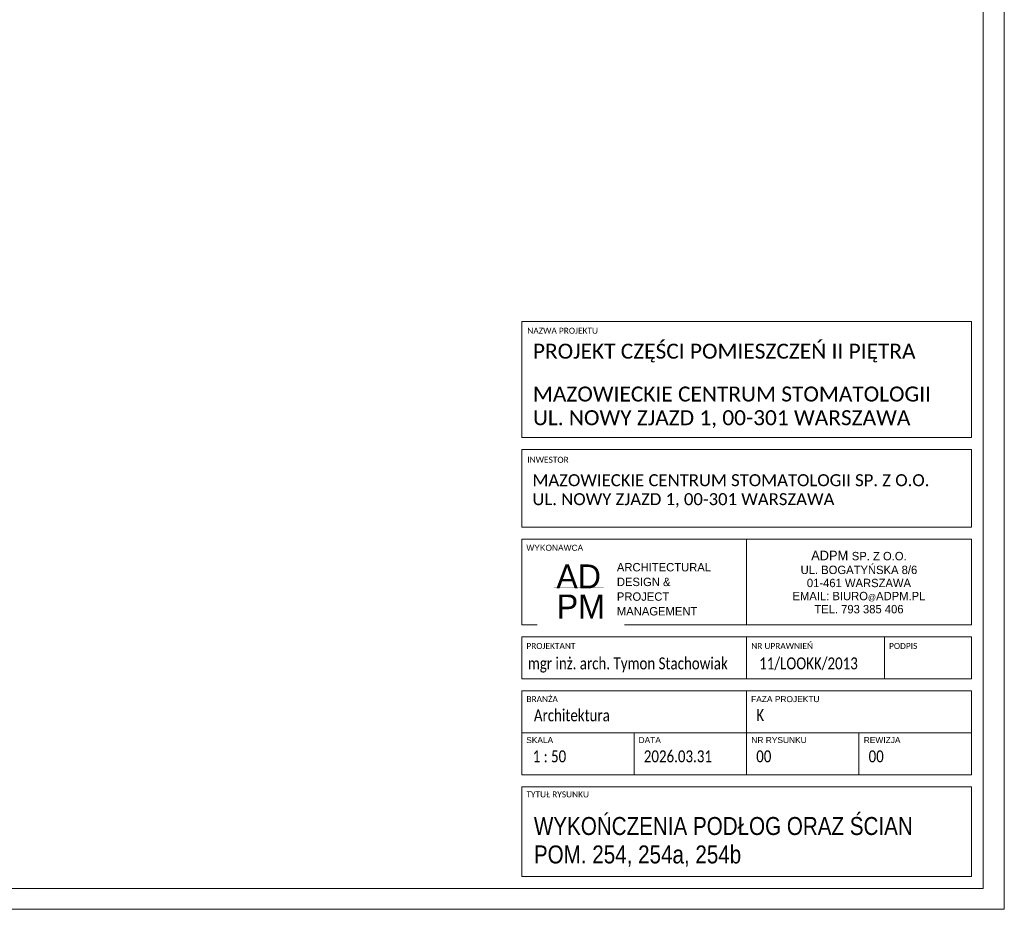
# Model space of a CAD drawing. Header units: millimetres. Extents: x 6904000 to 7075021, y 297772 to 407623.
# Tile 74 of 91: x 7037296 to 7045508, y 332773 to 340198. Entities that reach past the tile are written whole.
import ezdxf

# ---------------------------------------------------------------- set-up
doc = ezdxf.new("R2010")
doc.units = ezdxf.units.MM
doc.layers.add('MCS - 2 piętro - koncepcja (2026.04.17)_do wysłania$0$Obrys powierzchni', color=8, linetype='Continuous', lineweight=9, plot=False)
doc.layers.add('MCS - 2 piętro - koncepcja (2026.04.17)_do wysłania$0$S3_ramka', color=8, linetype='Continuous', lineweight=5)
doc.styles.add('MCS - 2 piętro - koncepcja (2026.04.17)_do wysłania$0$Arial Narrow_4', font='ARIALN.TTF', dxfattribs={"height": 0.2})
doc.styles.add('MCS - 2 piętro - koncepcja (2026.04.17)_do wysłania$0$Arial Narrow_5', font='ARIALN.TTF', dxfattribs={"height": 0.3})
doc.styles.add('MCS - 2 piętro - koncepcja (2026.04.17)_do wysłania$0$Arial Narrow_7', font='ARIALN.TTF', dxfattribs={"height": 0.25})
doc.styles.add('MCS - 2 piętro - koncepcja (2026.04.17)_do wysłania$0$Arial_4', font='arial.ttf', dxfattribs={"height": 0.1})
doc.styles.add('MCS - 2 piętro - koncepcja (2026.04.17)_do wysłania$0$Arial_5', font='arial.ttf', dxfattribs={"height": 0.15})

# ---------------------------------------------------------------- blocks, each defined once
blk = doc.blocks.new('MCS - 2 piętro - koncepcja (2026.04.17)_do wysłania$0$zw$7FBA')
at = {"lineweight": 0, "ltscale": 1.6}
blk.add_line((-197.5, 291.4), (-197.5, 219.84), dxfattribs=at)
at = {"layer": 'MCS - 2 piętro - koncepcja (2026.04.17)_do wysłania$0$S3_ramka'}
for p, q in [((-385, 376.4), (-385, 473.11)), ((-385, 473.11), (-10, 473.11)), ((-10, 376.4), (-10, 473.11)), ((-385, 376.4), (-10, 376.4)), ((-385, 301.4), (-385, 366.4)), ((-385, 366.4), (-10, 366.4)), ((-10, 301.4), (-10, 366.4)), ((-385, 301.4), (-10, 301.4)), ((-385, 291.4), (-10, 291.4)), ((-385, 219.84), (-385, 291.4)), ((-10, 219.84), (-10, 291.4)), ((-385, 219.84), (-10, 219.84)), ((-385, 174.84), (-385, 209.84)), ((-385, 209.84), (-10, 209.84)), ((-197.5, 174.84), (-197.5, 209.84)), ((-82.5, 174.84), (-82.5, 209.84)), ((-10, 174.84), (-10, 209.84)), ((-10, 174.84), (-385, 174.84)), ((-385, 164.84), (-385, 94.84)), ((-385, 164.84), (-10, 164.84)), ((-197.5, 164.84), (-197.5, 94.84)), ((-10, 164.84), (-10, 94.84)), ((-385, 129.84), (-10, 129.84)), ((-385, 94.84), (-10, 94.84)), ((-385, 84.84), (-385, 10)), ((-385, 84.84), (-10, 84.84)), ((-10, 84.84), (-10, 10)), ((-385, 10), (-10, 10))]:
    blk.add_line(p, q, dxfattribs=at)
for s, insert, char_height, width, attachment_point, line_spacing_factor, style in [('{\\A1;\\fCalibri Light|b0|i0|c238|p34;\\C7;MAZOWIECKIE CENTRUM STOMATOLOGII\\PUL. NOWY ZJAZD 1, 00-301 WARSZAWA}', (-375.67, 418.83), 12.5, 331.75, 1, 0.949189, 'MCS - 2 piętro - koncepcja (2026.04.17)_do wysłania$0$Arial Narrow_7'), ('{\\A1;\\fCalibri Light|b0|i0|c238|p34;\\C7;MAZOWIECKIE CENTRUM STOMATOLOGII SP. Z O.O.\\PUL. NOWY ZJAZD 1, 00-301 WARSZAWA}', (-376.09, 345.65), 10, 380.0786, 1, 0.949189, 'MCS - 2 piętro - koncepcja (2026.04.17)_do wysłania$0$Arial Narrow_4'), ('\\pxqc,t7.937503,15.874997,23.8125,31.750003,39.687497,47.625,55.562504,63.499997,71.4375,79.375003,87.312497,95.25,103.187503,111.124997,119.0625,127.000003,134.937497,142.875,150.812503,158.749997,166.6875,174.625003,182.562497,190.5,198.437503,206.374997,214.3125,222.250004,230.187497,238.125,246.062503,253.999997;{\\fTw Cen MT|b0|i0|c238|p34;ADPM \\H0.875x;SP. Z O.O.\\PUL. BOGATYŃSKA 8/6 \\P01-461 WARSZAWA\\PEMAIL: BIURO\\H0.714286x;@\\H1.4x;ADPM.PL\\PTEL. 793 385 406}', (-103.75, 255.62), 8, 187.5, 5, 0.936439, 'MCS - 2 piętro - koncepcja (2026.04.17)_do wysłania$0$Arial_5'), ('\\pxsm1.05,qc;{\\fTw Cen MT|b0|i0|c238|p34;AD}', (-337.51, 260.36), 20, 52.5066, 5, 0.936439, 'MCS - 2 piętro - koncepcja (2026.04.17)_do wysłania$0$Arial_5'), ('\\pxql;{\\A1;\\fCalibri Light|b0|i0|c238|p34;\\W0.8;\\C7;11/LOOKK/2013}', (-186.96, 192.75), 10, 123.7234, 1, 0.949189, 'MCS - 2 piętro - koncepcja (2026.04.17)_do wysłania$0$Arial Narrow_4')]:
    blk.add_mtext(s, dxfattribs=dict(at, insert=insert, char_height=char_height, width=width, attachment_point=attachment_point, line_spacing_factor=line_spacing_factor, style=style))
at = {"layer": 'MCS - 2 piętro - koncepcja (2026.04.17)_do wysłania$0$S3_ramka', "char_height": 5, "attachment_point": 1, "style": 'MCS - 2 piętro - koncepcja (2026.04.17)_do wysłania$0$Arial_4', "bg_fill": 3, "box_fill_scale": 1.25, "bg_fill_color": 256, "bg_fill_true_color": 13158600, "bg_fill_transparency": 0}
for s, insert, width, line_spacing_factor in [('\\pxt12.7,25.4,38.1,50.8,63.5,76.2,88.9,101.6,114.3,127,139.7,152.4,165.1,177.8,190.5,203.2,215.9,228.6,241.3,254,266.7,279.4,292.1,304.8,317.5,330.2,342.9,355.6,368.3,381,393.7,406.4;{\\fCalibri|b0|i0|c238|p34;NAZWA PROJEKTU}', (-380.35, 467.89), 95.6, 0.936439), ('\\pxt12.7,25.4,38.1,50.8,63.5,76.2,88.9,101.6,114.3,127,139.7,152.4,165.1,177.8,190.5,203.2,215.9,228.6,241.3,254,266.7,279.4,292.1,304.8,317.5,330.2,342.9,355.6,368.3,381,393.7,406.4;{\\fCalibri|b0|i0|c238|p34;INWESTOR }', (-380.35, 360.19), 98.25, 0.936439), ('{\\fCalibri|b0|i0|c238|p34;}WYKONAWCA', (-381.1, 286.73), 98.25, 0.936439), ('\\pxt12.7,25.4,38.1,50.8,63.5,76.2,88.9,101.6,114.3,127,139.7,152.4,165.1,177.8,190.5,203.2,215.9,228.6,241.3,254,266.7,279.4,292.1,304.8,317.5,330.2,342.9,355.6,368.3,381,393.7,406.4;{\\fCalibri|b0|i0|c238|p34;PROJEKTANT}', (-381.1, 204.81), 94.25, 0.936439), ('\\pxt12.7,25.4,38.1,50.8,63.5,76.2,88.9,101.6,114.3,127,139.7,152.4,165.1,177.8,190.5,203.2,215.9,228.6,241.3,254,266.7,279.4,292.1,304.8,317.5,330.2,342.9,355.6,368.3,381,393.7,406.4;{\\fCalibri|b0|i0|c238|p34;NR UPRAWNIEŃ}', (-193.6, 204.81), 94.25, 0.936439), ('\\pxt12.7,25.4,38.1,50.8,63.5,76.2,88.9,101.6,114.3,127,139.7,152.4,165.1,177.8,190.5,203.2,215.9,228.6,241.3,254,266.7,279.4,292.1,304.8,317.5,330.2,342.9,355.6,368.3,381,393.7,406.4;{\\fCalibri|b0|i0|c238|p34;PODPIS}', (-78.6, 204.81), 55.45, 0.936439), ('\\pxt1.25,2.5,3.75,5,6.25,7.5,8.75,10,11.25,12.5,13.75,15,16.25,17.5,18.75,20,21.25,22.5,23.75,25,26.25,27.5,28.75,30,31.25,32.5,33.75,35,36.25,37.5,38.75,40;{\\fCalibri|b0|i0|c238|p34;BRANŻA}', (-381.03, 160.44), 94.25, 0.949189), ('\\pxt1.25,2.5,3.75,5,6.25,7.5,8.75,10,11.25,12.5,13.75,15,16.25,17.5,18.75,20,21.25,22.5,23.75,25,26.25,27.5,28.75,30,31.25,32.5,33.75,35,36.25,37.5,38.75,40;{FAZA PROJEKTU}', (-193.68, 160.44), 94.25, 0.949189), ('\\pxt1.25,2.5,3.75,5,6.25,7.5,8.75,10,11.25,12.5,13.75,15,16.25,17.5,18.75,20,21.25,22.5,23.75,25,26.25,27.5,28.75,30,31.25,32.5,33.75,35,36.25,37.5,38.75,40;{SKALA}', (-381.29, 126.26), 94.25, 0.949189), ('\\pxt1.25,2.5,3.75,5,6.25,7.5,8.75,10,11.25,12.5,13.75,15,16.25,17.5,18.75,20,21.25,22.5,23.75,25,26.25,27.5,28.75,30,31.25,32.5,33.75,35,36.25,37.5,38.75,40;NR RYSUNKU', (-193.47, 126.26), 94.25, 0.949189), ('\\pxt1.25,2.5,3.75,5,6.25,7.5,8.75,10,11.25,12.5,13.75,15,16.25,17.5,18.75,20,21.25,22.5,23.75,25,26.25,27.5,28.75,30,31.25,32.5,33.75,35,36.25,37.5,38.75,40;{\\fCalibri|b0|i0|c238|p34;TYTUŁ RYSUNKU }', (-381.1, 80.91), 94.25, 0.949189)]:
    blk.add_mtext(s, dxfattribs=dict(at, insert=insert, width=width, line_spacing_factor=line_spacing_factor))
at = {"layer": 'MCS - 2 piętro - koncepcja (2026.04.17)_do wysłania$0$S3_ramka', "insert": (-335.68, 235.21), "char_height": 20, "width": 52.5066, "attachment_point": 5, "line_spacing_factor": 0.936439, "style": 'MCS - 2 piętro - koncepcja (2026.04.17)_do wysłania$0$Arial_5', "bg_fill": 2}
blk.add_mtext('{\\fTw Cen MT|b0|i0|c238|p34;PM}', dxfattribs=at)
at = {"lineweight": 0, "ltscale": 1.6, "const_width": 0.2}
blk.add_lwpolyline([(-357.95, 251.09), (-316.73, 251.09)], dxfattribs=at)
at = {"layer": 'MCS - 2 piętro - koncepcja (2026.04.17)_do wysłania$0$S3_ramka'}
for p, q in [((-291.25, 129.84), (-291.25, 94.34)), ((-103.75, 129.84), (-103.75, 94.84))]:
    blk.add_line(p, q, dxfattribs=at)
for s, insert, char_height, width, attachment_point, line_spacing_factor, style in [('\\pxql;{\\fCalibri Light|b0|i0|c238|p34;PROJEKT CZĘŚCI POMIESZCZEŃ II PIĘTRA}', (-375.67, 454.57), 12.5, 352.9, 1, 0.949189, 'MCS - 2 piętro - koncepcja (2026.04.17)_do wysłania$0$Arial Narrow_7'), ('\\pxsm1.05,ql;{\\fTw Cen MT|b0|i0|c238|p34;ARCHITECTURAL\\PDESIGN &\\PPROJECT\\PMANAGEMENT}', (-233.65, 249.6), 7, 143.9651, 5, 0.936439, 'MCS - 2 piętro - koncepcja (2026.04.17)_do wysłania$0$Arial_5'), ('\\pxql;{\\A1;\\fCalibri Light|b0|i0|c238|p34;\\W0.8;\\C7;mgr inż. arch. Tymon Stachowiak}', (-379.86, 192.75), 10, 199.3828, 1, 0.949189, 'MCS - 2 piętro - koncepcja (2026.04.17)_do wysłania$0$Arial Narrow_4'), ('\\pxt6.35,12.7,19.05,25.4,31.75,38.1,44.45,50.8,57.15,63.5,69.85,76.2,82.55,88.9,95.25,101.6,107.95,114.3,120.65,127,133.35,139.7,146.05,152.4,158.75,165.1,171.45,177.8,184.15,190.5,196.85,203.2;{\\fCalibri|b0|i0|c238|p34;\\W0.8;Architektura}', (-374.85, 149.41), 10, 141.9, 1, 0.949189, 'MCS - 2 piętro - koncepcja (2026.04.17)_do wysłania$0$Arial Narrow_4')]:
    blk.add_mtext(s, dxfattribs=dict(at, insert=insert, char_height=char_height, width=width, attachment_point=attachment_point, line_spacing_factor=line_spacing_factor, style=style))
at = {"layer": 'MCS - 2 piętro - koncepcja (2026.04.17)_do wysłania$0$S3_ramka', "char_height": 5, "attachment_point": 1, "line_spacing_factor": 0.949189, "style": 'MCS - 2 piętro - koncepcja (2026.04.17)_do wysłania$0$Arial_4', "bg_fill": 3, "box_fill_scale": 1.25, "bg_fill_color": 256, "bg_fill_true_color": 13158600, "bg_fill_transparency": 0}
for s, insert, width in [('\\pxt1.25,2.5,3.75,5,6.25,7.5,8.75,10,11.25,12.5,13.75,15,16.25,17.5,18.75,20,21.25,22.5,23.75,25,26.25,27.5,28.75,30,31.25,32.5,33.75,35,36.25,37.5,38.75,40;DATA', (-287.54, 126.26), 56.7746), ('\\pxt1.25,2.5,3.75,5,6.25,7.5,8.75,10,11.25,12.5,13.75,15,16.25,17.5,18.75,20,21.25,22.5,23.75,25,26.25,27.5,28.75,30,31.25,32.5,33.75,35,36.25,37.5,38.75,40;REWIZJA', (-99.72, 126.26), 64.4403)]:
    blk.add_mtext(s, dxfattribs=dict(at, insert=insert, width=width))

msp = doc.modelspace()

# ---------------------------------------------------------------- linework, layer by layer
at = {"layer": 'MCS - 2 piętro - koncepcja (2026.04.17)_do wysłania$0$Obrys powierzchni', "ltscale": 1.6}
for points in [[(7024508.3, 347623.2), (7045508.3, 347623.2), (7045508.3, 332773.2), (7024508.3, 332773.2)], [(7024683.3, 347448.2), (7045333.3, 347448.2), (7045333.3, 332948.2), (7024683.3, 332948.2)]]:
    msp.add_lwpolyline(points, close=True, dxfattribs=at)

# ---------------------------------------------------------------- texts
at = {"layer": 'MCS - 2 piętro - koncepcja (2026.04.17)_do wysłania$0$S3_ramka', "lineweight": 0, "insert": (7041584.8, 333336), "char_height": 150, "width": 3436.5, "attachment_point": 4, "line_spacing_factor": 0.949189, "style": 'MCS - 2 piętro - koncepcja (2026.04.17)_do wysłania$0$Arial Narrow_5'}
msp.add_mtext('\\pxt4.23333,8.46667,12.7,16.93333,21.16667,25.4,29.63333,33.86667,38.1,42.33333,46.56667,50.8,55.03333,59.26667,63.5,67.73333,71.96667,76.2,80.43333,84.66667,88.9,93.13333,97.36667,101.6,105.83333,110.06667,114.3,118.53333,122.76667,127,131.23333,135.46667;WYKOŃCZENIA PODŁOG ORAZ ŚCIAN\\PPOM. {\\fArial Narrow|b0|i0|c1|p34;2\\fArial Narrow|b0|i0|c238|p34;54\\fArial Narrow|b0|i0|c1|p34;, 2\\fArial Narrow|b0|i0|c238|p34;54a\\fArial Narrow|b0|i0|c1|p34;, 2\\fArial Narrow|b0|i0|c238|p34;54b}', dxfattribs=at)

# ---------------------------------------------------------------- next in the draw order: texts
at = {"layer": 'MCS - 2 piętro - koncepcja (2026.04.17)_do wysłania$0$S3_ramka', "lineweight": 0, "char_height": 100, "line_spacing_factor": 0.949189, "style": 'MCS - 2 piętro - koncepcja (2026.04.17)_do wysłania$0$Arial Narrow_4', "bg_fill": 2}
for s, insert, width, attachment_point in [('\\pxt6.35,12.7,19.05,25.4,31.75,38.1,44.45,50.8,57.15,63.5,69.85,76.2,82.55,88.9,95.25,101.6,107.95,114.3,120.65,127,133.35,139.7,146.05,152.4,158.75,165.1,171.45,177.8,184.15,190.5,196.85,203.2;{\\fCalibri|b0|i0|c238|p34;\\W0.8;K}', (7043440.1, 334444.6), 1419, 1), ('\\pxql,t6.35,12.7,19.05,25.4,31.75,38.1,44.45,50.8,57.15,63.5,69.85,76.2,82.55,88.9,95.25,101.6,107.95,114.3,120.65,127,133.35,139.7,146.05,152.4,158.75,165.1,171.45,177.8,184.15,190.5,196.85,203.2;{\\fCalibri|b0|i0|c238|p34;\\W0.8; 1 : 50}', (7041999.9, 334100.1), 906.5, 2)]:
    msp.add_mtext(s, dxfattribs=dict(at, insert=insert, width=width, attachment_point=attachment_point))

# ---------------------------------------------------------------- next in the draw order: texts
at = {"layer": 'MCS - 2 piętro - koncepcja (2026.04.17)_do wysłania$0$S3_ramka', "lineweight": 0, "insert": (7042954.8, 334100.1), "char_height": 100, "width": 906.5, "attachment_point": 2, "line_spacing_factor": 0.949189, "style": 'MCS - 2 piętro - koncepcja (2026.04.17)_do wysłania$0$Arial Narrow_4'}
msp.add_mtext('\\pxql,t6.35,12.7,19.05,25.4,31.75,38.1,44.45,50.8,57.15,63.5,69.85,76.2,82.55,88.9,95.25,101.6,107.95,114.3,120.65,127,133.35,139.7,146.05,152.4,158.75,165.1,171.45,177.8,184.15,190.5,196.85,203.2;{\\fCalibri|b0|i0|c238|p34;\\W0.8;2026.03.31}', dxfattribs=at)

# ---------------------------------------------------------------- next in the draw order: block references
at = {"lineweight": 0, "ltscale": 1.6, "xscale": 10, "yscale": 10, "zscale": 10}
msp.add_blockref('MCS - 2 piętro - koncepcja (2026.04.17)_do wysłania$0$zw$7FBA', (7045333.3, 332948.2), dxfattribs=at)

# ---------------------------------------------------------------- next in the draw order: texts
at = {"layer": 'MCS - 2 piętro - koncepcja (2026.04.17)_do wysłania$0$S3_ramka', "lineweight": 0, "char_height": 100, "width": 906.5, "attachment_point": 2, "line_spacing_factor": 0.949189, "style": 'MCS - 2 piętro - koncepcja (2026.04.17)_do wysłania$0$Arial Narrow_4'}
for insert in [(7043892.3, 334100.1), (7044829.8, 334100.1)]:
    msp.add_mtext('\\pxql,t6.35,12.7,19.05,25.4,31.75,38.1,44.45,50.8,57.15,63.5,69.85,76.2,82.55,88.9,95.25,101.6,107.95,114.3,120.65,127,133.35,139.7,146.05,152.4,158.75,165.1,171.45,177.8,184.15,190.5,196.85,203.2;{\\fCalibri|b0|i0|c238|p34;\\W0.8;00}', dxfattribs=dict(at, insert=insert))

doc.saveas('drawing.dxf')
